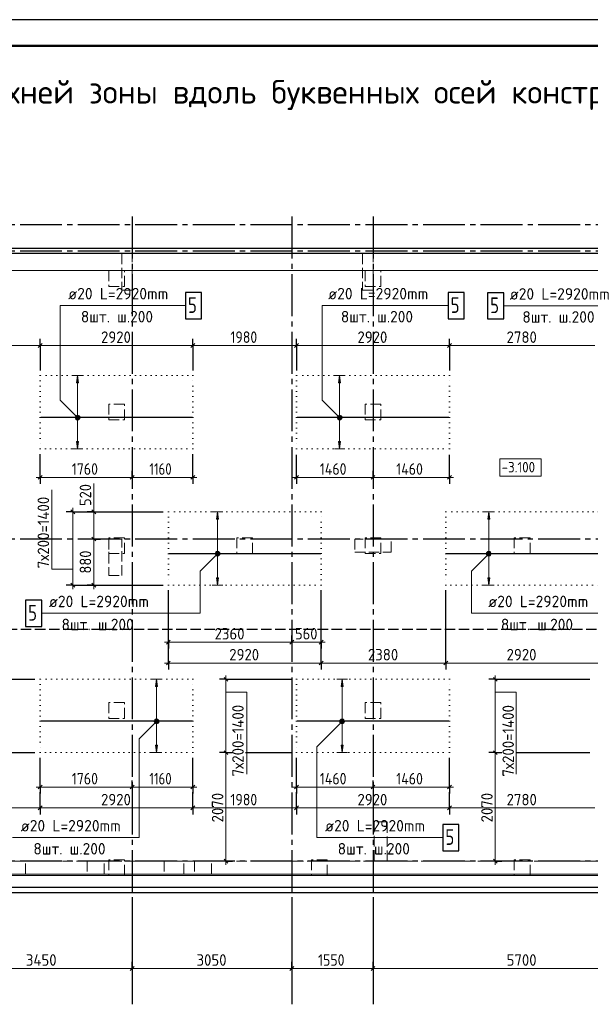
# Model space of a CAD drawing. Header units: millimetres. Extents: x 0 to 42000, y 0 to 29700.
# Tile 3 of 4: x 15049 to 25952, y 10896 to 29700. Entities that reach past the tile are written whole.
import ezdxf

# ---------------------------------------------------------------- set-up
doc = ezdxf.new("R2010")
doc.units = ezdxf.units.MM
for name, pattern in [('______2', [270, 200, -70]), ('______5', [1100, 800, -100, 100, -100]), ('______9', [100, 0, -100])]:
    doc.linetypes.add(name, pattern=pattern)
for name, color, linetype, lineweight in [('Standard', 7, 'Continuous', 25), ('ЖБ Пилон', 7, 'Continuous', 35), ('ЖБ Плита Фундамента верхний уровень', 7, 'Continuous', 35), ('ЖБ Стена верхний уровень', 7, 'Continuous', 35), ('Общий01', 7, 'Continuous', 13), ('Позиционная метка номер позиции', 7, 'Continuous', 13), ('Примечания', 7, 'Continuous', 13), ('Размерная линия_ общее', 7, 'Continuous', 13), ('Текст_ общее', 7, 'Continuous', 25)]:
    doc.layers.add(name, color=color, linetype=linetype, lineweight=lineweight)
doc.layers.add('Оси', color=7, linetype='______5', true_color=0x656565)
doc.styles.add('ISOCPEUR', font='txt')

msp = doc.modelspace()

# ---------------------------------------------------------------- hatches: boundary and pattern name
at = {"linetype": 'Continuous', "lineweight": 13, "transparency": 33554687}
for points in [[(16174, 22762), (16154, 22902), (16134, 22762)], [(21182, 22762), (21162, 22902), (21142, 22762)], [(18849, 20162), (18829, 20302), (18809, 20162)], [(24032, 20162), (24012, 20302), (23992, 20162)], [(17684, 16962), (17664, 17102), (17644, 16962)], [(21230, 16962), (21210, 17102), (21190, 16962)]]:
    msp.add_hatch(color=7, dxfattribs=at).paths.add_polyline_path(points)
for points in [[(16174, 21642), (16154, 21502), (16134, 21642)], [(21182, 21642), (21162, 21502), (21142, 21642)], [(18849, 19042), (18829, 18902), (18809, 19042)], [(24032, 19042), (24012, 18902), (23992, 19042)], [(17684, 15842), (17664, 15702), (17644, 15842)], [(21230, 15842), (21210, 15702), (21190, 15842)]]:
    msp.add_hatch(color=7, dxfattribs=at).paths.add_polyline_path(points, flags=16)
at = {"layer": 'Позиционная метка номер позиции', "linetype": 'Continuous', "lineweight": 13, "transparency": 33554687}
for points in [[(16122, 22070), (16166, 22145), (16111, 22090)], [(16111, 22090), (16166, 22145), (16143, 22145)], [(16111, 22090), (16143, 22145), (16111, 22113)], [(16111, 22113), (16143, 22145), (16122, 22133)], [(16122, 22070), (16186, 22133), (16166, 22145)], [(16143, 22058), (16186, 22133), (16122, 22070)], [(16143, 22058), (16198, 22113), (16186, 22133)], [(16166, 22058), (16198, 22113), (16143, 22058)], [(16166, 22058), (16198, 22090), (16198, 22113)], [(16198, 22090), (16166, 22058), (16186, 22070)], [(21131, 22070), (21174, 22145), (21119, 22090)], [(21119, 22090), (21174, 22145), (21151, 22145)], [(21119, 22090), (21151, 22145), (21119, 22113)], [(21119, 22113), (21151, 22145), (21131, 22133)], [(21131, 22070), (21194, 22133), (21174, 22145)], [(21151, 22058), (21194, 22133), (21131, 22070)], [(21151, 22058), (21206, 22113), (21194, 22133)], [(21174, 22058), (21206, 22113), (21151, 22058)], [(21174, 22058), (21206, 22090), (21206, 22113)], [(21206, 22090), (21174, 22058), (21194, 22070)], [(18861, 19470), (18797, 19533), (18786, 19513)], [(18861, 19470), (18786, 19513), (18840, 19458)], [(18840, 19458), (18786, 19513), (18786, 19490)], [(18840, 19458), (18786, 19490), (18817, 19458)], [(18817, 19458), (18786, 19490), (18797, 19470)], [(18872, 19490), (18817, 19545), (18797, 19533)], [(18872, 19490), (18797, 19533), (18861, 19470)], [(18872, 19513), (18840, 19545), (18817, 19545)], [(18872, 19513), (18817, 19545), (18872, 19490)], [(18840, 19545), (18872, 19513), (18861, 19533)], [(24044, 19470), (23980, 19533), (23969, 19513)], [(24044, 19470), (23969, 19513), (24024, 19458)], [(24024, 19458), (23969, 19513), (23969, 19490)], [(24024, 19458), (23969, 19490), (24001, 19458)], [(24001, 19458), (23969, 19490), (23980, 19470)], [(24056, 19490), (24001, 19545), (23980, 19533)], [(24056, 19490), (23980, 19533), (24044, 19470)], [(24056, 19513), (24024, 19545), (24001, 19545)], [(24056, 19513), (24001, 19545), (24056, 19490)], [(24024, 19545), (24056, 19513), (24044, 19533)], [(17696, 16266), (17632, 16329), (17621, 16309)], [(17696, 16266), (17621, 16309), (17675, 16254)], [(17675, 16254), (17621, 16309), (17621, 16286)], [(17675, 16254), (17621, 16286), (17652, 16254)], [(17652, 16254), (17621, 16286), (17632, 16266)], [(17707, 16286), (17652, 16341), (17632, 16329)], [(17707, 16286), (17632, 16329), (17696, 16266)], [(17707, 16309), (17675, 16341), (17652, 16341)], [(17707, 16309), (17652, 16341), (17707, 16286)], [(17675, 16341), (17707, 16309), (17696, 16329)], [(21242, 16266), (21178, 16329), (21167, 16309)], [(21242, 16266), (21167, 16309), (21222, 16254)], [(21222, 16254), (21167, 16309), (21167, 16286)], [(21222, 16254), (21167, 16286), (21199, 16254)], [(21199, 16254), (21167, 16286), (21178, 16266)], [(21253, 16286), (21199, 16341), (21178, 16329)], [(21253, 16286), (21178, 16329), (21242, 16266)], [(21253, 16309), (21222, 16341), (21199, 16341)], [(21253, 16309), (21199, 16341), (21253, 16286)], [(21222, 16341), (21253, 16309), (21242, 16329)]]:
    msp.add_hatch(color=7, dxfattribs=at).paths.add_polyline_path(points)

# ---------------------------------------------------------------- linework, layer by layer
at = {"color": 251, "linetype": 'Continuous', "lineweight": 13, "true_color": 0x494949, "transparency": 33554687}
for p, q in [((16154, 22902), (16054, 22902)), ((16154, 22902), (16134, 22762)), ((16134, 22762), (16174, 22762)), ((16174, 22762), (16154, 22902)), ((16154, 22902), (16254, 22902)), ((16154, 22902), (16154, 22902)), ((16154, 21642), (16154, 22762)), ((21162, 22902), (21062, 22902)), ((21162, 22902), (21142, 22762)), ((21142, 22762), (21182, 22762)), ((21182, 22762), (21162, 22902)), ((21162, 22902), (21262, 22902)), ((21162, 22902), (21162, 22902)), ((21162, 21642), (21162, 22762)), ((16154, 21502), (16134, 21642)), ((16134, 21642), (16174, 21642)), ((16174, 21642), (16154, 21502)), ((21162, 21502), (21142, 21642)), ((21142, 21642), (21182, 21642)), ((21182, 21642), (21162, 21502)), ((16154, 21502), (16054, 21502)), ((16154, 21502), (16254, 21502)), ((16154, 21502), (16154, 21502)), ((21162, 21502), (21062, 21502)), ((21162, 21502), (21262, 21502)), ((21162, 21502), (21162, 21502)), ((18829, 20302), (18729, 20302)), ((18829, 20302), (18809, 20162)), ((18809, 20162), (18849, 20162)), ((18849, 20162), (18829, 20302)), ((18829, 20302), (18929, 20302)), ((18829, 20302), (18829, 20302)), ((18829, 19042), (18829, 20162)), ((24012, 20302), (23912, 20302)), ((24012, 20302), (23992, 20162)), ((23992, 20162), (24032, 20162)), ((24032, 20162), (24012, 20302)), ((24012, 20302), (24112, 20302)), ((24012, 20302), (24012, 20302)), ((24012, 19042), (24012, 20162)), ((18829, 18902), (18809, 19042)), ((18809, 19042), (18849, 19042)), ((18849, 19042), (18829, 18902)), ((24012, 18902), (23992, 19042)), ((23992, 19042), (24032, 19042)), ((24032, 19042), (24012, 18902)), ((18829, 18902), (18729, 18902)), ((18829, 18902), (18929, 18902)), ((18829, 18902), (18829, 18902)), ((24012, 18902), (23912, 18902)), ((24012, 18902), (24112, 18902)), ((24012, 18902), (24012, 18902)), ((17664, 17102), (17564, 17102)), ((17664, 17102), (17644, 16962)), ((17644, 16962), (17684, 16962)), ((17684, 16962), (17664, 17102)), ((17664, 17102), (17764, 17102)), ((17664, 17102), (17664, 17102)), ((17664, 15842), (17664, 16962)), ((21210, 17102), (21110, 17102)), ((21210, 17102), (21190, 16962)), ((21190, 16962), (21230, 16962)), ((21230, 16962), (21210, 17102)), ((21210, 17102), (21310, 17102)), ((21210, 17102), (21210, 17102)), ((21210, 15842), (21210, 16962)), ((17664, 15702), (17644, 15842)), ((17644, 15842), (17684, 15842)), ((17684, 15842), (17664, 15702)), ((21210, 15702), (21190, 15842)), ((21190, 15842), (21230, 15842)), ((21230, 15842), (21210, 15702)), ((17664, 15702), (17564, 15702)), ((17664, 15702), (17764, 15702)), ((17664, 15702), (17664, 15702)), ((21210, 15702), (21110, 15702)), ((21210, 15702), (21310, 15702)), ((21210, 15702), (21210, 15702))]:
    msp.add_line(p, q, dxfattribs=at)
at = {"color": 7, "linetype": 'Continuous', "lineweight": 25, "transparency": 33554687}
for p, q in [((18350, 22102), (15450, 22102)), ((18350, 22102), (15450, 22102)), ((23250, 22102), (20350, 22102)), ((23250, 22102), (20350, 22102)), ((20800, 19502), (17900, 19502)), ((20800, 19502), (17900, 19502)), ((26100, 19502), (23200, 19502)), ((26100, 19502), (23200, 19502)), ((18350, 16302), (15450, 16302)), ((18350, 16302), (15450, 16302)), ((23250, 16302), (20350, 16302)), ((23250, 16302), (20350, 16302))]:
    msp.add_line(p, q, dxfattribs=at)
for points in [[(18214, 23990), (18524, 23990), (18524, 24490), (18214, 24490), (18214, 23990)], [(23234, 23990), (23544, 23990), (23544, 24490), (23234, 24490), (23234, 23990)], [(23988, 23986), (24298, 23986), (24298, 24486), (23988, 24486), (23988, 23986)], [(15159, 18113), (15469, 18113), (15469, 18613), (15159, 18613), (15159, 18113)], [(23133, 13829), (23443, 13829), (23443, 14329), (23133, 14329), (23133, 13829)]]:
    msp.add_lwpolyline(points, dxfattribs=at)
at = {"layer": 'Standard', "color": 7, "linetype": 'Continuous', "lineweight": 25, "transparency": 33554687}
msp.add_lwpolyline([(0, 0), (42000, 0), (42000, 29700), (0, 29700), (0, 0)], close=True, dxfattribs=at)
at = {"layer": 'Standard', "color": 7, "linetype": 'Continuous', "lineweight": 50, "transparency": 33554687}
msp.add_lwpolyline([(2000, 29200), (41500, 29200), (41500, 500), (2000, 500), (2000, 29200)], close=True, dxfattribs=at)
at = {"layer": 'Standard', "color": 7, "linetype": 'Continuous', "lineweight": 13, "transparency": 33554687}
for points in [[(41500, 29200), (2000, 29200), (2000, 6000), (41500, 6000), (41500, 29200)], [(4250, 13382), (41050, 13382), (41050, 25232), (4250, 25232), (4250, 13382)], [(4225, 13357), (41075, 13357), (41075, 24907), (4225, 24907), (4225, 13357)]]:
    msp.add_lwpolyline(points, dxfattribs=at)
at = {"layer": 'Standard', "color": 254, "linetype": 'Continuous', "lineweight": 25, "true_color": 0xc4c4ff, "transparency": 33554687}
msp.add_lwpolyline([(3900, 13032), (41400, 13032), (41400, 25332), (3900, 25332), (3900, 13032)], dxfattribs=at)
at = {"layer": 'Standard', "color": 7, "linetype": 'Continuous', "lineweight": 25, "transparency": 33554687}
msp.add_lwpolyline([(4000, 13132), (41300, 13132), (41300, 25232), (4000, 25232), (4000, 13132)], dxfattribs=at)
at = {"layer": 'ЖБ Пилон', "color": 253, "linetype": '______2', "lineweight": 13, "true_color": 0xa0a0a0, "transparency": 33554687}
for p, q in [((17200, 25232), (17000, 25232)), ((17000, 25232), (17000, 24532)), ((17200, 24532), (17200, 25232)), ((21800, 25232), (21600, 25232)), ((21600, 25232), (21600, 24532)), ((21800, 24532), (21800, 25232)), ((17050, 24907), (16750, 24907)), ((16750, 24907), (16750, 24607)), ((17050, 24607), (17050, 24907)), ((21950, 24907), (21650, 24907)), ((21650, 24907), (21650, 24607)), ((21950, 24607), (21950, 24907)), ((16750, 24607), (17050, 24607)), ((17000, 24532), (17200, 24532)), ((21600, 24532), (21800, 24532)), ((21650, 24607), (21950, 24607)), ((17050, 22357), (16750, 22357)), ((16750, 22357), (16750, 22057)), ((17050, 22057), (17050, 22357)), ((21950, 22357), (21650, 22357)), ((21650, 22357), (21650, 22057)), ((21950, 22057), (21950, 22357)), ((16750, 22057), (17050, 22057)), ((21650, 22057), (21950, 22057)), ((17050, 19807), (16750, 19807)), ((16750, 19807), (16750, 19507)), ((17000, 19782), (16750, 19782)), ((16750, 19782), (16750, 19082)), ((17000, 19082), (17000, 19782)), ((17050, 19507), (17050, 19807)), ((19500, 19807), (19200, 19807)), ((19200, 19807), (19200, 19507)), ((19500, 19507), (19500, 19807)), ((22150, 19782), (21450, 19782)), ((21450, 19782), (21450, 19532)), ((21950, 19807), (21650, 19807)), ((21650, 19807), (21650, 19507)), ((21950, 19507), (21950, 19807)), ((22150, 19532), (22150, 19782)), ((24800, 19807), (24500, 19807)), ((24500, 19807), (24500, 19507)), ((24800, 19507), (24800, 19807)), ((16750, 19507), (17050, 19507)), ((19200, 19507), (19500, 19507)), ((21450, 19532), (22150, 19532)), ((21650, 19507), (21950, 19507)), ((24500, 19507), (24800, 19507)), ((16750, 19082), (17000, 19082)), ((17050, 16657), (16750, 16657)), ((16750, 16657), (16750, 16357)), ((17050, 16357), (17050, 16657)), ((21950, 16657), (21650, 16657)), ((21650, 16657), (21650, 16357)), ((21950, 16357), (21950, 16657)), ((16750, 16357), (17050, 16357)), ((21650, 16357), (21950, 16357)), ((17050, 13657), (16750, 13657)), ((16750, 13657), (16750, 13357)), ((17050, 13357), (17050, 13657)), ((20925, 13657), (20625, 13657)), ((20625, 13657), (20625, 13357)), ((20925, 13357), (20925, 13657)), ((24800, 13657), (24500, 13657)), ((24500, 13657), (24500, 13357)), ((24800, 13357), (24800, 13657)), ((16750, 13357), (17050, 13357)), ((20625, 13357), (20925, 13357)), ((24500, 13357), (24800, 13357))]:
    msp.add_line(p, q, dxfattribs=at)
at = {"layer": 'ЖБ Плита Фундамента верхний уровень', "color": 251, "linetype": 'Continuous', "lineweight": 25, "true_color": 0x656565, "transparency": 33554687}
for p, q in [((41300, 25232), (4000, 25232)), ((12100, 13132), (37700, 13132))]:
    msp.add_line(p, q, dxfattribs=at)
at = {"layer": 'ЖБ Стена верхний уровень', "color": 253, "linetype": '______2', "lineweight": 13, "true_color": 0xa0a0a0, "transparency": 33554687}
for p, q in [((21820, 14382), (21820, 13632)), ((22070, 14382), (21820, 14382)), ((22070, 13632), (22070, 14382)), ((15162, 13632), (14837, 13632)), ((15162, 13382), (15162, 13632)), ((16337, 13632), (15162, 13632)), ((16337, 13632), (16337, 13382)), ((16662, 13632), (16337, 13632)), ((16662, 13382), (16662, 13632)), ((17811, 13632), (16662, 13632)), ((17811, 13632), (17811, 13382)), ((18188, 13632), (17811, 13632)), ((18188, 13382), (18188, 13632)), ((18387, 13632), (18188, 13632)), ((18387, 13632), (18387, 13382)), ((18712, 13632), (18387, 13632)), ((18712, 13382), (18712, 13632)), ((21820, 13632), (18712, 13632)), ((26430, 13632), (22070, 13632)), ((14837, 13382), (15162, 13382)), ((15162, 13382), (16337, 13382)), ((16337, 13382), (16662, 13382)), ((16662, 13382), (17811, 13382)), ((17811, 13382), (18188, 13382)), ((18188, 13382), (18387, 13382)), ((18387, 13382), (18712, 13382)), ((18712, 13382), (21820, 13382)), ((21820, 13382), (22070, 13382)), ((22070, 13382), (26430, 13382))]:
    msp.add_line(p, q, dxfattribs=at)
at = {"layer": 'Общий01', "color": 251, "linetype": 'Continuous', "lineweight": 13, "true_color": 0x656565, "transparency": 33554687}
msp.add_line((16465, 20302), (16465, 20842), dxfattribs=at)
at = {"layer": 'Общий01', "color": 251, "linetype": '______2', "lineweight": 25, "true_color": 0x656565, "transparency": 33554687}
msp.add_line((12100, 18062), (37700, 18062), dxfattribs=at)
at = {"layer": 'Общий01', "color": 7, "linetype": 'Continuous', "lineweight": 18, "transparency": 33554687}
msp.add_lwpolyline([(24225, 20981), (25011, 20981), (25011, 21314), (24225, 21314), (24225, 20981)], dxfattribs=at)
at = {"layer": 'Общий01', "color": 251, "linetype": 'Continuous', "lineweight": 13, "true_color": 0x656565, "transparency": 33554687}
for points in [[(16065, 19207), (15665, 19207), (15665, 20718)], [(18990, 16860), (19390, 16860), (19390, 15289)], [(24137, 16860), (24537, 16860), (24537, 15289)]]:
    msp.add_lwpolyline(points, dxfattribs=at)
at = {"layer": 'Оси', "color": 8, "linetype": '______5', "lineweight": -3, "transparency": 33554687}
for p, q in [((41157, 25782), (3764, 25782)), ((17200, 25939), (17200, 12896)), ((20250, 25939), (20250, 12896)), ((21800, 25939), (21800, 12896)), ((41157, 25282), (3764, 25282)), ((41157, 19782), (3764, 19782)), ((41157, 13632), (3764, 13632))]:
    msp.add_line(p, q, dxfattribs=at)
at = {"layer": 'Оси', "color": 7, "linetype": 'Continuous', "lineweight": 25, "transparency": 33554687}
for p, q in [((17200, 12896), (17200, 10896)), ((20250, 12896), (20250, 10896)), ((21800, 12896), (21800, 10896))]:
    msp.add_line(p, q, dxfattribs=at)
at = {"layer": 'Позиционная метка номер позиции', "color": 7, "linetype": 'Continuous', "lineweight": 13, "transparency": 33554687}
for p, q in [((16122, 22133), (16122, 22133)), ((16122, 22070), (16122, 22070)), ((16186, 22133), (16186, 22133)), ((16186, 22070), (16186, 22070)), ((21131, 22133), (21131, 22133)), ((21131, 22070), (21131, 22070)), ((21194, 22133), (21194, 22133)), ((21194, 22070), (21194, 22070)), ((18797, 19533), (18797, 19533)), ((18797, 19470), (18797, 19470)), ((18861, 19533), (18861, 19533)), ((18861, 19470), (18861, 19470)), ((23980, 19533), (23980, 19533)), ((23980, 19470), (23980, 19470)), ((24044, 19533), (24044, 19533)), ((24044, 19470), (24044, 19470)), ((17632, 16329), (17632, 16329)), ((17632, 16266), (17632, 16266)), ((17696, 16329), (17696, 16329)), ((17696, 16266), (17696, 16266)), ((21178, 16329), (21178, 16329)), ((21178, 16266), (21178, 16266)), ((21242, 16329), (21242, 16329)), ((21242, 16266), (21242, 16266))]:
    msp.add_line(p, q, dxfattribs=at)
for points in [[(16154, 22102), (15821, 22435), (15821, 24240), (18214, 24240)], [(21162, 22102), (20829, 22435), (20829, 24240), (23234, 24240)], [(26874, 22097), (26540, 22431), (26540, 24236), (24305, 24236)], [(18829, 19502), (18496, 19168), (18496, 18363), (15469, 18363)], [(24012, 19502), (23679, 19168), (23679, 18363), (26223, 18363)], [(17664, 16297), (17331, 15964), (17331, 14079), (14909, 14079)], [(21210, 16297), (20728, 15816), (20728, 14079), (23133, 14079)]]:
    msp.add_lwpolyline(points, dxfattribs=at)
for centre in [(16154, 22102), (21162, 22102), (18829, 19502), (24012, 19502), (17664, 16297), (21210, 16297)]:
    msp.add_circle(centre, 45, dxfattribs=at)
at = {"layer": 'Примечания', "color": 7, "linetype": '______9', "lineweight": 13, "transparency": 33554687}
for p, q in [((15440, 22902), (15440, 21502)), ((18360, 22902), (15440, 22902)), ((18360, 21502), (18360, 22902)), ((20340, 22902), (20340, 21502)), ((23260, 22902), (20340, 22902)), ((23260, 21502), (23260, 22902)), ((15440, 21502), (18360, 21502)), ((20340, 21502), (23260, 21502)), ((17890, 20302), (17890, 18902)), ((20810, 20302), (17890, 20302)), ((20810, 18902), (20810, 20302)), ((23190, 20302), (23190, 18902)), ((26110, 20302), (23190, 20302)), ((17890, 18902), (20810, 18902)), ((23190, 18902), (26110, 18902)), ((15440, 17102), (15440, 15702)), ((18360, 17102), (15440, 17102)), ((18360, 15702), (18360, 17102)), ((20340, 17102), (20340, 15702)), ((23260, 17102), (20340, 17102)), ((23260, 15702), (23260, 17102)), ((15440, 15702), (18360, 15702)), ((20340, 15702), (23260, 15702))]:
    msp.add_line(p, q, dxfattribs=at)
at = {"layer": 'Размерная линия_ общее', "color": 251, "linetype": 'Continuous', "lineweight": 25, "true_color": 0x656565, "transparency": 33554687}
for p, q in [((15402, 23439), (15477, 23514)), ((18322, 23439), (18397, 23514)), ((20302, 23439), (20377, 23514)), ((23222, 23439), (23297, 23514)), ((15402, 20922), (15477, 20997)), ((17162, 20922), (17237, 20997)), ((18322, 20922), (18397, 20997)), ((20302, 20922), (20377, 20997)), ((21762, 20922), (21837, 20997)), ((23222, 20922), (23297, 20997)), ((16027, 20339), (16102, 20264)), ((16427, 20339), (16502, 20264)), ((16427, 19819), (16502, 19744)), ((16027, 18939), (16102, 18864)), ((16427, 18939), (16502, 18864)), ((17927, 17851), (17852, 17776)), ((20287, 17851), (20212, 17776)), ((20847, 17851), (20772, 17776)), ((17852, 17376), (17927, 17451)), ((20772, 17376), (20847, 17451)), ((23152, 17376), (23227, 17451)), ((18953, 17139), (19028, 17064)), ((24100, 17139), (24175, 17064)), ((18953, 15739), (19028, 15664)), ((24100, 15739), (24175, 15664)), ((15402, 15008), (15477, 15083)), ((17162, 15008), (17237, 15083)), ((18322, 15008), (18397, 15083)), ((20302, 15008), (20377, 15083)), ((21762, 15008), (21837, 15083)), ((23222, 15008), (23297, 15083)), ((15402, 14608), (15477, 14683)), ((18322, 14608), (18397, 14683)), ((20302, 14608), (20377, 14683)), ((23222, 14608), (23297, 14683)), ((18953, 13669), (19028, 13594)), ((24100, 13669), (24175, 13594))]:
    msp.add_line(p, q, dxfattribs=at)
at = {"layer": 'Размерная линия_ общее', "color": 251, "linetype": 'Continuous', "lineweight": -3, "true_color": 0x656565, "transparency": 33554687}
for p, q in [((15440, 23477), (15440, 23602)), ((18360, 23477), (18360, 23602)), ((20340, 23477), (20340, 23602)), ((23260, 23477), (23260, 23602)), ((15440, 23477), (15440, 23352)), ((15440, 23477), (15440, 23002)), ((18360, 23477), (18360, 23352)), ((18360, 23477), (18360, 23002)), ((20340, 23477), (20340, 23352)), ((20340, 23477), (20340, 23002)), ((23260, 23477), (23260, 23352)), ((23260, 23477), (23260, 23002)), ((15440, 20959), (15440, 21402)), ((18360, 20959), (18360, 21402)), ((20340, 20959), (20340, 21392)), ((23260, 20959), (23260, 21392)), ((15440, 20959), (15440, 21084)), ((17200, 20959), (17200, 21084)), ((18360, 20959), (18360, 21084)), ((20340, 20959), (20340, 21084)), ((21800, 20959), (21800, 21084)), ((23260, 20959), (23260, 21084)), ((15440, 20959), (15440, 20834)), ((17200, 20959), (17200, 20834)), ((17200, 20959), (17200, 20959)), ((18360, 20959), (18360, 20834)), ((20340, 20959), (20340, 20834)), ((21800, 20959), (21800, 20834)), ((21800, 20959), (21800, 20959)), ((23260, 20959), (23260, 20834)), ((16065, 20302), (15940, 20302)), ((16065, 20302), (16190, 20302)), ((16065, 20302), (17790, 20302)), ((16465, 20302), (16340, 20302)), ((16465, 20302), (16590, 20302)), ((16465, 20302), (17790, 20302)), ((16465, 19782), (16340, 19782)), ((16465, 19782), (16590, 19782)), ((16465, 19782), (16465, 19782)), ((16065, 18902), (15940, 18902)), ((16065, 18902), (16190, 18902)), ((16065, 18902), (17790, 18902)), ((16465, 18902), (16340, 18902)), ((16465, 18902), (16590, 18902)), ((16465, 18902), (17790, 18902)), ((17890, 17413), (17890, 18802)), ((17890, 17813), (17890, 18802)), ((17890, 17813), (17890, 17938)), ((20250, 17813), (20250, 17938)), ((20810, 17813), (20810, 17938)), ((17890, 17813), (17890, 17688)), ((20250, 17813), (20250, 17688)), ((20250, 17813), (20250, 17813)), ((20810, 17813), (20810, 17688)), ((17890, 17413), (17890, 17538)), ((20810, 17413), (20810, 17538)), ((23190, 17413), (23190, 17538)), ((17890, 17413), (17890, 17288)), ((20810, 17413), (20810, 17288)), ((23190, 17413), (23190, 17288)), ((13426, 17102), (15340, 17102)), ((18990, 17102), (18865, 17102)), ((18990, 17102), (19115, 17102)), ((18990, 17102), (20240, 17102)), ((24137, 17102), (24012, 17102)), ((24137, 17102), (24262, 17102)), ((24137, 17102), (25940, 17102)), ((13426, 15702), (15340, 15702)), ((18990, 15702), (18865, 15702)), ((18990, 15702), (19115, 15702)), ((18990, 15702), (19076, 15702)), ((24137, 15702), (24012, 15702)), ((24137, 15702), (24262, 15702)), ((24137, 15702), (24240, 15702)), ((15440, 15045), (15440, 15602)), ((18360, 15045), (18360, 15602)), ((20340, 15045), (20340, 15602)), ((23260, 15045), (23260, 15602)), ((15440, 15045), (15440, 15170)), ((15440, 15045), (15440, 14920)), ((17200, 15045), (17200, 15170)), ((17200, 15045), (17200, 14920)), ((17200, 15045), (17200, 15045)), ((18360, 15045), (18360, 15170)), ((18360, 15045), (18360, 14920)), ((20340, 15045), (20340, 15170)), ((20340, 15045), (20340, 14920)), ((21800, 15045), (21800, 15170)), ((21800, 15045), (21800, 14920)), ((23260, 15045), (23260, 15170)), ((23260, 15045), (23260, 14920)), ((15440, 14645), (15440, 14770)), ((18360, 14645), (18360, 14770)), ((20340, 14645), (20340, 14770)), ((23260, 14645), (23260, 14770)), ((15440, 14645), (15440, 14520)), ((18360, 14645), (18360, 14520)), ((20340, 14645), (20340, 14520)), ((23260, 14645), (23260, 14520)), ((18990, 13632), (18865, 13632)), ((18990, 13632), (19115, 13632)), ((18990, 13632), (18990, 13632)), ((24137, 13632), (24012, 13632)), ((24137, 13632), (24262, 13632)), ((24137, 13632), (24137, 13632))]:
    msp.add_line(p, q, dxfattribs=at)
at = {"layer": 'Размерная линия_ общее', "color": 251, "linetype": 'Continuous', "lineweight": 13, "true_color": 0x656565, "transparency": 33554687}
for p, q in [((13940, 23477), (15440, 23477)), ((15440, 23477), (18360, 23477)), ((18360, 23477), (20340, 23477)), ((20340, 23477), (23260, 23477)), ((23260, 23477), (26040, 23477)), ((15440, 20959), (15365, 20959)), ((15440, 20959), (17200, 20959)), ((17200, 20959), (18360, 20959)), ((18360, 20959), (18435, 20959)), ((20340, 20959), (20265, 20959)), ((20340, 20959), (21800, 20959)), ((21800, 20959), (23260, 20959)), ((23260, 20959), (23335, 20959)), ((16065, 20302), (16065, 20377)), ((16465, 20302), (16465, 20377)), ((16465, 20302), (16465, 19782)), ((16465, 19782), (16465, 18902)), ((16065, 18902), (16065, 18827)), ((16465, 18902), (16465, 18827)), ((17890, 17813), (17815, 17813)), ((20250, 17813), (17890, 17813)), ((20810, 17813), (20250, 17813)), ((20810, 17813), (20885, 17813)), ((17890, 17413), (17815, 17413)), ((17890, 17413), (20810, 17413)), ((20810, 17413), (23190, 17413)), ((23190, 17413), (26110, 17413)), ((18990, 17102), (18990, 17177)), ((24137, 17102), (24137, 17177)), ((18990, 17102), (18990, 15702)), ((24137, 17102), (24137, 15702)), ((15440, 15045), (15365, 15045)), ((15440, 15045), (17200, 15045)), ((17200, 15045), (18360, 15045)), ((18360, 15045), (18435, 15045)), ((20340, 15045), (20265, 15045)), ((20340, 15045), (21800, 15045)), ((21800, 15045), (23260, 15045)), ((23260, 15045), (23335, 15045)), ((13750, 14645), (15440, 14645)), ((15440, 14645), (18360, 14645)), ((18360, 14645), (20340, 14645)), ((20340, 14645), (23260, 14645)), ((23260, 14645), (26040, 14645)), ((18990, 13632), (18990, 13557)), ((24137, 13632), (24137, 13557))]:
    msp.add_line(p, q, dxfattribs=at)
at = {"layer": 'Размерная линия_ общее', "color": 253, "linetype": 'Continuous', "lineweight": -3, "true_color": 0xa0a0a0, "transparency": 33554687}
for p, q in [((17200, 11582), (17200, 11707)), ((20250, 11582), (20250, 11707)), ((21800, 11582), (21800, 11707)), ((17200, 11582), (17200, 11457)), ((17200, 11582), (17200, 11096)), ((20250, 11582), (20250, 11457)), ((20250, 11582), (20250, 11096)), ((21800, 11582), (21800, 11457)), ((21800, 11582), (21800, 11096))]:
    msp.add_line(p, q, dxfattribs=at)
at = {"layer": 'Размерная линия_ общее', "color": 7, "linetype": 'Continuous', "lineweight": 13, "transparency": 33554687}
for p, q in [((13750, 11582), (17200, 11582)), ((17200, 11582), (20250, 11582)), ((20250, 11582), (21800, 11582)), ((21800, 11582), (27500, 11582))]:
    msp.add_line(p, q, dxfattribs=at)
at = {"layer": 'Размерная линия_ общее', "color": 7, "linetype": 'Continuous', "lineweight": 25, "transparency": 33554687}
for p, q in [((17162, 11544), (17237, 11619)), ((20212, 11544), (20287, 11619)), ((21762, 11544), (21837, 11619))]:
    msp.add_line(p, q, dxfattribs=at)
at = {"layer": 'Размерная линия_ общее', "color": 251, "linetype": 'Continuous', "lineweight": 13, "true_color": 0x656565, "transparency": 33554687}
for points in [[(16065, 20302), (16065, 19285), (16065, 19285), (16065, 18902)], [(18990, 15702), (18990, 14348), (18990, 14348), (18990, 13632)], [(24137, 15702), (24137, 14344), (24137, 14344), (24137, 13632)]]:
    msp.add_lwpolyline(points, dxfattribs=at)
at = {"layer": 'Размерная линия_ общее', "color": 251, "linetype": 'Continuous', "lineweight": -3, "true_color": 0x656565, "transparency": 33554687}
for points in [[(20810, 17413), (20810, 17430), (20810, 17430), (20810, 17430), (20810, 17430), (20810, 17430), (20810, 17430), (20810, 17430), (20810, 17430), (20810, 17430), (20810, 17430), (20810, 17430), (20810, 17430), (20810, 18367), (20810, 18367), (20810, 18802)], [(20810, 17813), (20810, 18116), (20810, 18116), (20810, 18802)], [(23190, 17413), (23190, 17430), (23190, 17430), (23190, 17430), (23190, 17430), (23190, 17430), (23190, 17430), (23190, 17430), (23190, 17430), (23190, 17430), (23190, 17430), (23190, 18802)], [(19362, 15702), (20133, 15702), (20133, 15702), (20240, 15702)], [(24526, 15702), (25121, 15702), (25121, 15702), (25940, 15702)], [(21800, 15045), (21800, 15062), (21800, 15062), (21800, 15092)], [(15440, 14645), (15440, 14662), (15440, 14662), (15440, 14662), (15440, 14662), (15440, 14662), (15440, 14662), (15440, 14662), (15440, 14662), (15440, 14662), (15440, 14662), (15440, 14662), (15440, 14662), (15440, 14662), (15440, 14662), (15440, 14662), (15440, 14662), (15440, 14945)], [(18360, 14645), (18360, 14662), (18360, 14662), (18360, 14662), (18360, 14662), (18360, 14662), (18360, 14662), (18360, 14662), (18360, 14662), (18360, 14662), (18360, 14662), (18360, 14662), (18360, 14662), (18360, 14662), (18360, 14662), (18360, 14945)], [(20340, 14645), (20340, 14662), (20340, 14662), (20340, 14662), (20340, 14662), (20340, 14662), (20340, 14662), (20340, 14662), (20340, 14662), (20340, 14662), (20340, 14662), (20340, 14662), (20340, 14662), (20340, 14945)], [(23260, 14645), (23260, 14662), (23260, 14662), (23260, 14662), (23260, 14662), (23260, 14662), (23260, 14662), (23260, 14662), (23260, 14662), (23260, 14662), (23260, 14662), (23260, 14945)]]:
    msp.add_lwpolyline(points, dxfattribs=at)

# ---------------------------------------------------------------- texts
at = {"color": 7, "linetype": 'Continuous', "lineweight": 13, "transparency": 33554687, "attachment_point": 7, "style": 'ISOCPEUR'}
for s, insert, char_height, width in [('\\W0.98;ø20 L=2920mm ', (15975, 24358), 220, 2196.66), ('\\W0.98;ø20 L=2920mm ', (20943, 24358), 220, 2196.66), ('\\W0.98;ø20 L=2920mm ', (24412, 24353), 220, 2196.67), ('\\W0.78;5', (18264, 24100), 300, 326.4), ('\\W0.78;5', (23284, 24100), 300, 326.41), ('\\W0.78;5', (24038, 24096), 300, 326.41), ('\\W0.97;8шт. ш.200 ', (16217, 23918), 220, 1712.33), ('\\W0.97;8шт. ш.200 ', (21185, 23918), 220, 1712.32), ('\\W0.97;8шт. ш.200 ', (24654, 23913), 220, 1712.33), ('\\W0.98;ø20 L=2920mm ', (15606, 18480), 220, 2196.66), ('\\W0.98;ø20 L=2920mm ', (24001, 18480), 220, 2196.66), ('\\W0.78;5', (15209, 18223), 300, 326.41), ('\\W0.97;8шт. ш.200 ', (15848, 18040), 220, 1712.32), ('\\W0.97;8шт. ш.200 ', (24243, 18040), 220, 1712.32), ('\\W0.98;ø20 L=2920mm ', (15068, 14196), 220, 2196.66), ('\\W0.98;ø20 L=2920mm ', (20883, 14196), 220, 2196.66), ('\\W0.78;5', (23183, 13939), 300, 326.41), ('\\W0.97;8шт. ш.200 ', (15310, 13756), 220, 1712.32), ('\\W0.97;8шт. ш.200 ', (21125, 13756), 220, 1712.32)]:
    msp.add_mtext(s, dxfattribs=dict(at, insert=insert, char_height=char_height, width=width))
at = {"layer": 'Общий01', "color": 7, "linetype": 'Continuous', "lineweight": 18, "transparency": 33554687, "insert": (24258, 21054), "char_height": 200, "width": 809.42, "attachment_point": 7, "style": 'ISOCPEUR'}
msp.add_mtext('\\W0.90;-3.100', dxfattribs=at)
at = {"layer": 'Размерная линия_ общее', "color": 251, "linetype": 'Continuous', "lineweight": 25, "true_color": 0x656565, "transparency": 33554687, "char_height": 220, "attachment_point": 7, "style": 'ISOCPEUR'}
for s, insert, width in [('\\W0.93;2920', (16603, 23527), 718.09), ('\\W0.87;1980', (19075, 23527), 666.9), ('\\W0.93;2920', (21503, 23527), 718.09), ('\\W0.93;2780', (24353, 23527), 718.09), ('\\W0.87;1760', (16045, 21009), 666.9), ('\\W0.80;1160', (17527, 21009), 615.71), ('\\W0.87;1460', (20784, 21009), 689.43), ('\\W0.87;1460', (22244, 21009), 689.43), ('\\W0.93;2360', (18773, 17863), 718.11), ('\\W0.91;560', (20310, 17863), 561.98), ('\\W0.93;2920', (19053, 17463), 718.09), ('\\W0.93;2380', (21703, 17463), 718.09), ('\\W0.93;2920', (24353, 17463), 718.09), ('\\W0.87;1760', (16045, 15095), 666.9), ('\\W0.80;1160', (17527, 15095), 615.71), ('\\W0.87;1460', (20784, 15095), 689.43), ('\\W0.87;1460', (22244, 15095), 689.43), ('\\W0.93;2920', (16603, 14695), 718.09), ('\\W0.87;1980', (19075, 14695), 666.9), ('\\W0.93;2920', (21503, 14695), 718.09), ('\\W0.93;2780', (24353, 14695), 718.09)]:
    msp.add_mtext(s, dxfattribs=dict(at, insert=insert, width=width))
at = {"layer": 'Размерная линия_ общее', "color": 251, "linetype": 'Continuous', "lineweight": 25, "true_color": 0x656565, "transparency": 33554687, "char_height": 220, "attachment_point": 7, "rotation": 90, "style": 'ISOCPEUR'}
for s, insert, width in [('\\W0.94;7х200=1400', (15611, 19222), 1620.84), ('\\W0.91;520', (16415, 20412), 562), ('\\W0.91;880', (16415, 19122), 562), ('\\W0.94;7х200=1400', (19329, 15248), 1620.84), ('\\W0.94;7х200=1400', (24493, 15244), 1620.84), ('\\W0.93;2070', (18940, 14370), 718.09), ('\\W0.93;2070', (24087, 14370), 718.09)]:
    msp.add_mtext(s, dxfattribs=dict(at, insert=insert, width=width))
at = {"layer": 'Размерная линия_ общее', "color": 7, "linetype": 'Continuous', "lineweight": 25, "transparency": 33554687, "char_height": 220, "attachment_point": 7, "style": 'ISOCPEUR'}
for s, insert, width in [('\\W0.93;3450', (15167, 11632), 740.39), ('\\W0.93;3050', (18428, 11632), 718.09), ('\\W0.87;1550', (20750, 11632), 666.9), ('\\W0.93;5700', (24353, 11632), 718.11)]:
    msp.add_mtext(s, dxfattribs=dict(at, insert=insert, width=width))
at = {"layer": 'Текст_ общее', "color": 7, "linetype": 'Continuous', "lineweight": 50, "transparency": 33554687, "insert": (3000, 27975), "char_height": 450, "width": 33841.76, "attachment_point": 7, "style": 'ISOCPEUR'}
msp.add_mtext('\\W0.99;Схема дополнительного армирования верхней зоны вдоль буквенных осей конструкции плиты ростверка в осях 2-13', dxfattribs=at)

doc.saveas('drawing.dxf')
